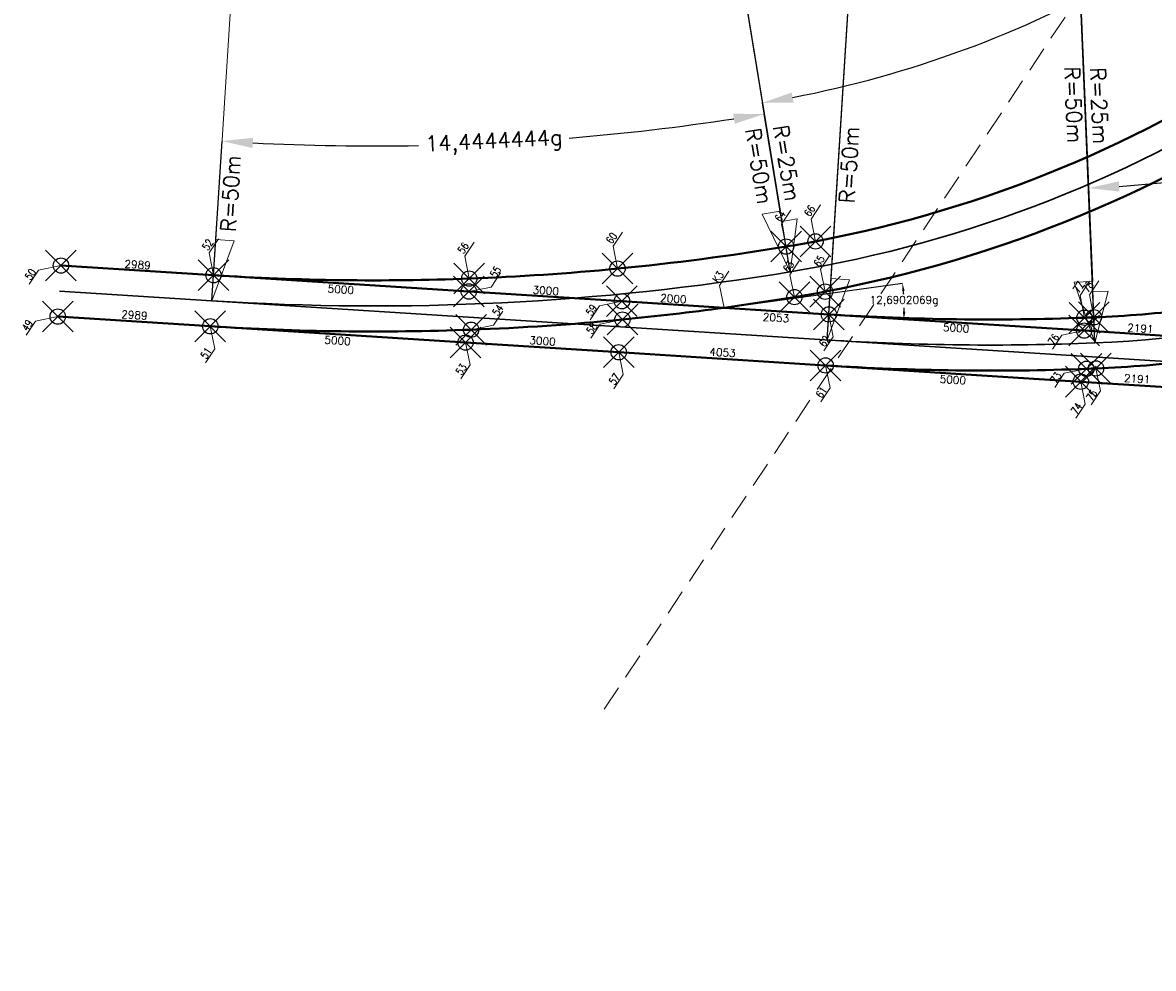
# Model space of a CAD drawing. Header units: metres. Extents: x 6603774 to 6604307, y 5739787 to 5740703.
# Tile 9 of 30: x 6603984 to 6604006, y 5739827 to 5739845. Entities that reach past the tile are written whole.
import ezdxf

# ---------------------------------------------------------------- set-up
doc = ezdxf.new("R2010")
doc.units = ezdxf.units.M
doc.header["$PDMODE"] = 35
doc.header["$PDSIZE"] = 0.3
doc.linetypes.add('DASHDOT', pattern=[25.4, 12.7, -6.35, 0, -6.35])
doc.linetypes.add('DASHED', pattern=[0.75, 0.5, -0.25])
doc.layers.add('-punkty-specyf', color=7, linetype='Continuous')
for name, color, linetype, lineweight in [('-spec-dług-szyn', 7, 'Continuous', 20), ('-spec-wym-k-wewn', 6, 'Continuous', 13), ('-spec-wym-k-zewn', 30, 'Continuous', 13), ('-spec-wym-kąt-blok', 160, 'Continuous', 13), ('mat-szyna 76C1(VK Ri60)', 3, 'Continuous', 40), ('mat-szyna R60R2', 7, 'Continuous', 40), ('Opis', 7, 'Continuous', 13), ('OSIE_TORU', 10, 'DASHDOT', 30), ('szyna 59R2 (między zwr. a krzyż.)', 222, 'Continuous', 40), ('szyna 60R2 (między zwr. a krzyż.)', 254, 'Continuous', 40), ('T_szyny 60R2 R290', 14, 'Continuous', 40), ('wsp-KrzyżownicRZ', 1, 'Continuous', 15), ('wsp-tocznej-szyn RZ', 114, 'Continuous', 15), ('zwrotnica R50m', 140, 'Continuous', 40)]:
    doc.layers.add(name, color=color, linetype=linetype, lineweight=lineweight)
doc.styles.add('dług-szyn', font='txt.shx')
doc.styles.add('prom-specyf', font='txt.shx')
doc.styles.add('WSP', font='txt.shx', dxfattribs={"width": 0.8})
doc.dimstyles.new('Długości-szyn-spec', dxfattribs={"dimtxt": 0.15, "dimasz": 0.01, "dimexe": 1.25, "dimexo": 0, "dimgap": 0, "dimtad": 0, "dimdec": 0, "dimlfac": 1000, "dimtxsty": 'dług-szyn', "dimblk": 'NONE', "dimcen": 0, "dimse1": 1, "dimse2": 1, "dimsd1": 1, "dimsd2": 1, "dimaunit": 1, "dimadec": 3, "dimazin": 0, "dimtfac": 1, "dimtdec": 0, "dimtmove": 0, "dimatfit": 3, "dimldrblk": 'NONE', "dimfxl": 1, "dimtolj": 1, "dimarcsym": 0})
doc.dimstyles.new('krzyz-tory-w-100-kąty', dxfattribs={"dimtxt": 0.15, "dimasz": 0.15, "dimexe": 0, "dimexo": 0, "dimgap": 0.03, "dimtad": 0, "dimdec": 0, "dimtxsty": 'prom-specyf', "dimcen": 0, "dimaunit": 2, "dimadec": 7, "dimazin": 0, "dimtfac": 1, "dimtdec": 0, "dimtmove": 0, "dimatfit": 3, "dimfxl": 1, "dimarcsym": 0})
doc.dimstyles.new('Strzałka -pra-duża-spec', dxfattribs={"dimtxt": 0.3, "dimasz": 1.2, "dimexe": 0, "dimexo": 0, "dimgap": 0.005, "dimtad": 3, "dimjust": 1, "dimdec": 0, "dimzin": 0, "dimdsep": 46, "dimtxsty": 'prom-specyf', "dimblk": 'STRZAŁKA1', "dimcen": 0, "dimdle": 0.6, "dimclrd": 256, "dimadec": 0, "dimazin": 0, "dimtfac": 0.75, "dimtdec": 0, "dimtofl": 0, "dimtmove": 2, "dimatfit": 3, "dimfxl": 1, "dimtolj": 1, "dimtzin": 0, "dimlwd": -1, "dimarcsym": 0})
doc.dimstyles.new('Strzałka -pra-spec', dxfattribs={"dimtxt": 0.3, "dimasz": 1, "dimexe": 0, "dimexo": 0, "dimgap": 0.005, "dimtad": 3, "dimjust": 1, "dimdec": 0, "dimzin": 0, "dimdsep": 46, "dimtxsty": 'prom-specyf', "dimblk": 'STRZAŁKA1', "dimcen": 0, "dimdle": 0.6, "dimclrd": 256, "dimadec": 0, "dimazin": 0, "dimtfac": 0.75, "dimtdec": 0, "dimtofl": 0, "dimtmove": 2, "dimatfit": 3, "dimfxl": 1, "dimtolj": 1, "dimtzin": 0, "dimlwd": -1, "dimarcsym": 0})
doc.dimstyles.new('Strzałka le-duża-spec', dxfattribs={"dimtxt": 0.3, "dimasz": 1.2, "dimexe": 0, "dimexo": 0, "dimgap": 0.02, "dimtad": 1, "dimdec": 0, "dimzin": 0, "dimdsep": 46, "dimtxsty": 'prom-specyf', "dimblk": 'STZRAŁKA-LEWA', "dimcen": 0, "dimdle": 0.6, "dimadec": 0, "dimazin": 0, "dimtfac": 0.75, "dimtdec": 0, "dimtofl": 0, "dimtmove": 2, "dimatfit": 3, "dimfxl": 1, "dimtolj": 1, "dimtzin": 0, "dimarcsym": 0})
doc.dimstyles.new('tory-w-100-kąty', dxfattribs={"dimtxt": 0.15, "dimasz": 0.6, "dimexe": 0, "dimexo": 0, "dimgap": 0, "dimtad": 0, "dimdec": 0, "dimtxsty": 'prom-specyf', "dimcen": 0, "dimaunit": 2, "dimadec": 7, "dimazin": 0, "dimtfac": 1, "dimtdec": 0, "dimtmove": 0, "dimatfit": 3, "dimfxl": 1, "dimarcsym": 0})

# ---------------------------------------------------------------- blocks, each defined once
blk = doc.blocks.new('STRZAŁKA1')
for p, q in [((0, 0), (-1, 0.2991958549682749)), ((-1, 0), (-1, 0.2991958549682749)), ((-1, 0), (0, 0))]:
    blk.add_line(p, q)
blk = doc.blocks.new('*D42')
at = {"layer": '-spec-wym-k-wewn', "transparency": 16777216}
blk.add_line((6603998.408908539, 5739841.601186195), (6603994.406538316, 5739865.873413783), dxfattribs=at)
at = {"layer": 'Defpoints', "color": 0, "transparency": 16777216}
for p in [(6603994.504157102, 5739865.281408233), (6603998.571606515, 5739840.614510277)]:
    blk.add_point(p, dxfattribs=at)
at = {"layer": '-spec-wym-k-wewn', "transparency": 16777216, "rotation": 279.3635312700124}
blk.add_blockref('STRZAŁKA1', (6603998.571606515, 5739840.614510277), dxfattribs=at)
at = {"layer": '-spec-wym-k-wewn', "color": 0, "transparency": 16777216, "insert": (6603998.501361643, 5739842.742093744), "char_height": 0.3, "attachment_point": 5, "rotation": 279.3635312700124, "style": 'prom-specyf'}
blk.add_mtext('\\A1;R=25m', dxfattribs=at)
blk = doc.blocks.new('STZRAŁKA-LEWA')
for p, q in [((-1, 0), (0, 0)), ((0, 0), (-1, -0.2991958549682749)), ((-1, 0), (-1, -0.2991958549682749))]:
    blk.add_line(p, q)
blk = doc.blocks.new('*D43')
at = {"layer": '-spec-wym-k-wewn', "color": 0, "lineweight": -2, "transparency": 16777216}
blk.add_line((6603990.339088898, 5739890.54031175), (6603998.376368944, 5739841.798521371), dxfattribs=at)
at = {"layer": 'Defpoints', "color": 0, "transparency": 16777216}
for p in [(6603990.436707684, 5739889.948306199), (6603998.571606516, 5739840.614510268)]:
    blk.add_point(p, dxfattribs=at)
at = {"layer": '-spec-wym-k-wewn', "color": 0, "lineweight": -2, "transparency": 16777216, "xscale": 1.2, "yscale": 1.2, "zscale": 1.2, "rotation": 279.3635312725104}
blk.add_blockref('STZRAŁKA-LEWA', (6603998.571606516, 5739840.614510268), dxfattribs=at)
at = {"layer": '-spec-wym-k-wewn', "color": 0, "transparency": 16777216, "insert": (6603997.959357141, 5739842.683815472), "char_height": 0.3, "attachment_point": 5, "rotation": 279.36353127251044, "style": 'prom-specyf'}
blk.add_mtext('\\A1;R=50m', dxfattribs=at)
blk = doc.blocks.new('*D44')
at = {"layer": '-spec-wym-k-wewn', "transparency": 16777216}
blk.add_line((6603987.341531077, 5739841.246562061), (6603990.474763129, 5739890.547098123), dxfattribs=at)
at = {"layer": 'Defpoints', "color": 0, "transparency": 16777216}
for p in [(6603990.436707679, 5739889.948306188), (6603987.265420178, 5739840.048978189)]:
    blk.add_point(p, dxfattribs=at)
at = {"layer": '-spec-wym-k-wewn', "transparency": 16777216, "xscale": 1.2, "yscale": 1.2, "zscale": 1.2, "rotation": 266.3635312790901}
blk.add_blockref('STRZAŁKA1', (6603987.265420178, 5739840.048978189), dxfattribs=at)
at = {"layer": '-spec-wym-k-wewn', "color": 0, "transparency": 16777216, "insert": (6603987.629922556, 5739842.141985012), "char_height": 0.3, "attachment_point": 5, "rotation": 86.36353127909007, "style": 'prom-specyf'}
blk.add_mtext('\\A1;R=50m', dxfattribs=at)
blk = doc.blocks.new('*D54')
at = {"layer": '-spec-wym-k-wewn', "color": 0, "lineweight": -2, "transparency": 16777216}
for p, q in [((6603998.571606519, 5739840.61451027), (6603998.062928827, 5739843.699367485)), ((6603987.265420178, 5739840.048978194), (6603987.463721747, 5739843.169198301))]:
    blk.add_line(p, q, dxfattribs=at)
for start, end in [(274.6667944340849, 278.6301165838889), (267.0969459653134, 271.0602681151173)]:
    blk.add_arc((6603990.436707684, 5739889.948306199), 46.87348484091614, start, end, dxfattribs=at)
at = {"layer": '-spec-wym-k-wewn', "color": 0, "transparency": 16777216}
for points in [[(6603997.45467265, 5739843.704309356), (6603997.485948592, 5739843.506769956), (6603998.062928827, 5739843.699367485)], [(6603988.057041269, 5739843.035138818), (6603988.068448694, 5739843.234813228), (6603987.463721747, 5739843.169198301)]]:
    blk.add_solid(points, dxfattribs=at)
at = {"layer": 'Defpoints', "color": 0, "transparency": 16777216}
for p in [(6603990.436707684, 5739889.948306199), (6603991.006796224, 5739843.078288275), (6603998.571606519, 5739840.61451027), (6603987.265420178, 5739840.048978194)]:
    blk.add_point(p, dxfattribs=at)
at = {"layer": '-spec-wym-k-wewn', "color": 0, "transparency": 16777216, "insert": (6603992.778377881, 5739843.133349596), "char_height": 0.3, "attachment_point": 5, "rotation": 2.8635312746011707, "style": 'prom-specyf'}
blk.add_mtext('14,4444444g', dxfattribs=at)
blk = doc.blocks.new('*D55')
at = {"layer": '-spec-wym-k-wewn', "color": 0, "lineweight": -2, "transparency": 16777216}
for p, q in [((6604015.561369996, 5739851.805734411), (6604012.742757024, 5739853.609520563)), ((6603998.571606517, 5739840.614510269), (6603998.027158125, 5739843.916297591))]:
    blk.add_line(p, q, dxfattribs=at)
for start, end in [(307.4115670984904, 325.7949173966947), (280.951190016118, 299.334540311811)]:
    blk.add_arc((6603994.504157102, 5739865.281408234), 21.65362530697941, start, end, dxfattribs=at)
at = {"layer": '-spec-wym-k-wewn', "color": 0, "transparency": 16777216}
for points in [[(6604012.328896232, 5739853.163741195), (6604012.495844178, 5739853.053612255), (6604012.742757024, 5739853.609520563)], [(6603998.635389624, 5739843.923676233), (6603998.600119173, 5739844.120541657), (6603998.027158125, 5739843.916297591)]]:
    blk.add_solid(points, dxfattribs=at)
at = {"layer": 'Defpoints', "color": 0, "transparency": 16777216}
for p in [(6603994.504157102, 5739865.281408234), (6604015.561369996, 5739851.805734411), (6604003.781873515, 5739845.716044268), (6603998.571606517, 5739840.614510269)]:
    blk.add_point(p, dxfattribs=at)
at = {"layer": '-spec-wym-k-wewn', "color": 0, "transparency": 16777216, "insert": (6604006.4155576, 5739847.198321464), "char_height": 0.3, "attachment_point": 5, "rotation": 33.373053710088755, "style": 'prom-specyf'}
blk.add_mtext('53,3544943g', dxfattribs=at)
blk = doc.blocks.new('*D57')
at = {"layer": '-spec-wym-k-zewn', "transparency": 16777216}
blk.add_line((6603999.370671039, 5739840.482065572), (6604002.503903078, 5739889.782601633), dxfattribs=at)
at = {"layer": 'Defpoints', "color": 0, "transparency": 16777216}
for p in [(6604002.465847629, 5739889.183809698), (6603999.294560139, 5739839.2844817)]:
    blk.add_point(p, dxfattribs=at)
at = {"layer": '-spec-wym-k-zewn', "transparency": 16777216, "xscale": 1.2, "yscale": 1.2, "zscale": 1.2, "rotation": 266.3635312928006}
blk.add_blockref('STRZAŁKA1', (6603999.294560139, 5739839.2844817), dxfattribs=at)
at = {"layer": '-spec-wym-k-zewn', "color": 0, "transparency": 16777216, "insert": (6603999.722779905, 5739842.704793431), "char_height": 0.3, "attachment_point": 5, "rotation": 86.36353129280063, "style": 'prom-specyf'}
blk.add_mtext('\\A1;R=50m', dxfattribs=at)
blk = doc.blocks.new('*D58')
at = {"layer": '-spec-wym-k-zewn', "color": 0, "lineweight": -2, "transparency": 16777216}
blk.add_line((6604002.441103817, 5739889.783299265), (6604004.478345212, 5739840.425324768), dxfattribs=at)
at = {"layer": 'Defpoints', "color": 0, "transparency": 16777216}
for p in [(6604002.465847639, 5739889.183809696), (6604004.527832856, 5739839.226345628)]:
    blk.add_point(p, dxfattribs=at)
at = {"layer": '-spec-wym-k-zewn', "color": 0, "lineweight": -2, "transparency": 16777216, "xscale": 1.2, "yscale": 1.2, "zscale": 1.2, "rotation": 272.3635312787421}
blk.add_blockref('STZRAŁKA-LEWA', (6604004.527832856, 5739839.226345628), dxfattribs=at)
at = {"layer": '-spec-wym-k-zewn', "color": 0, "transparency": 16777216, "insert": (6604004.110290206, 5739843.878894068), "char_height": 0.3, "attachment_point": 5, "rotation": 272.3635312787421, "style": 'prom-specyf'}
blk.add_mtext('\\A1;R=50m', dxfattribs=at)
blk = doc.blocks.new('*D59')
at = {"layer": '-spec-wym-k-zewn', "transparency": 16777216}
blk.add_line((6604004.486593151, 5739840.225494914), (6604003.472096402, 5739864.804567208), dxfattribs=at)
at = {"layer": 'Defpoints', "color": 0, "transparency": 16777216}
for p in [(6604003.496840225, 5739864.205077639), (6604004.527832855, 5739839.226345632)]:
    blk.add_point(p, dxfattribs=at)
at = {"layer": '-spec-wym-k-zewn', "transparency": 16777216, "rotation": 272.3635313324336}
blk.add_blockref('STRZAŁKA1', (6604004.527832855, 5739839.226345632), dxfattribs=at)
at = {"layer": '-spec-wym-k-zewn', "color": 0, "transparency": 16777216, "insert": (6604004.613801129, 5739843.861493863), "char_height": 0.3, "attachment_point": 5, "rotation": 272.3635313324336, "style": 'prom-specyf'}
blk.add_mtext('\\A1;R=25m', dxfattribs=at)
blk = doc.blocks.new('*D70')
at = {"layer": '-spec-wym-k-zewn', "color": 0, "lineweight": -2, "transparency": 16777216}
for p, q in [((6604022.739545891, 5739848.245181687), (6604020.409578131, 5739850.177656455)), ((6604004.527832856, 5739839.226345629), (6604004.402997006, 5739842.250849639))]:
    blk.add_line(p, q, dxfattribs=at)
for start, end in [(300.1946632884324, 318.7631084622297), (273.9281177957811, 292.4965629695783)]:
    blk.add_arc((6604003.496840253, 5739864.205077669), 21.97292079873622, start, end, dxfattribs=at)
at = {"layer": '-spec-wym-k-zewn', "color": 0, "transparency": 16777216}
for points in [[(6604019.94417892, 5739849.78598877), (6604020.09636299, 5739849.656219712), (6604020.409578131, 5739850.177656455)], [(6604005.007580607, 5739842.183926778), (6604004.996605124, 5739842.383625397), (6604004.402997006, 5739842.250849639)]]:
    blk.add_solid(points, dxfattribs=at)
at = {"layer": 'Defpoints', "color": 0, "transparency": 16777216}
for p in [(6604003.496840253, 5739864.205077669), (6604022.739545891, 5739848.245181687), (6604010.414951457, 5739843.349647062), (6604004.527832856, 5739839.226345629)]:
    blk.add_point(p, dxfattribs=at)
at = {"layer": '-spec-wym-k-zewn', "color": 0, "transparency": 16777216, "insert": (6604013.248087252, 5739844.514409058), "char_height": 0.3, "attachment_point": 5, "rotation": 26.34561312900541, "style": 'prom-specyf'}
blk.add_mtext('53,2935152g', dxfattribs=at)
blk = doc.blocks.new('*D71')
at = {"layer": '-spec-wym-k-zewn', "color": 0, "lineweight": -2, "transparency": 16777216}
for p, q in [((6603999.29456014, 5739839.2844817), (6603999.747410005, 5739846.409948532)), ((6604004.527832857, 5739839.22634563), (6604004.233387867, 5739846.36011411))]:
    blk.add_line(p, q, dxfattribs=at)
for start, end in [(267.1656223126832, 267.525105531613), (271.2019570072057, 271.5614402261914)]:
    blk.add_arc((6604002.46584765, 5739889.183809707), 42.86015752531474, start, end, dxfattribs=at)
at = {"layer": '-spec-wym-k-zewn', "color": 0, "transparency": 16777216}
for points in [[(6604000.340809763, 5739846.276244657), (6604000.35209752, 5739846.475925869), (6603999.747410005, 5739846.409948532)], [(6604003.630315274, 5739846.439508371), (6604003.637164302, 5739846.239625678), (6604004.233387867, 5739846.36011411)]]:
    blk.add_solid(points, dxfattribs=at)
at = {"layer": 'Defpoints', "color": 0, "transparency": 16777216}
for p in [(6604002.46584765, 5739889.183809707), (6604002.737785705, 5739846.324514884), (6603999.29456014, 5739839.2844817), (6604004.527832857, 5739839.22634563)]:
    blk.add_point(p, dxfattribs=at)
at = {"layer": '-spec-wym-k-zewn', "color": 0, "transparency": 16777216, "insert": (6604001.989746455, 5739846.326296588), "char_height": 0.3, "attachment_point": 5, "rotation": 359.3635312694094, "style": 'prom-specyf'}
blk.add_mtext('6,6666667g', dxfattribs=at)
blk = doc.blocks.new('Wsp-pg50(s)')
for p, q in [((2.182787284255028e-09, -2.182787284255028e-09), (315.0000000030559, 314.9999999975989)), ((315.0000000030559, 314.9999999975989), (645.0000000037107, 314.9999999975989))]:
    blk.add_line(p, q)
at = {"style": 'WSP', "width": 0.8}
blk.add_attdef('WSP', (330.0000000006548, 351.6439682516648), '', height=150, dxfattribs=at)
blk = doc.blocks.new('*D293')
at = {"layer": 'Defpoints', "color": 0, "transparency": 16777216}
for p in [(6603984.313780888, 5739840.737574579), (6603987.297133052, 5739840.547971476), (6603987.304287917, 5739840.660551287)]:
    blk.add_point(p, dxfattribs=at)
at = {"layer": '-spec-dług-szyn', "color": 0, "transparency": 16777216, "insert": (6603985.812611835, 5739840.755352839), "char_height": 0.15, "attachment_point": 5, "rotation": 356.3635312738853, "style": 'dług-szyn'}
blk.add_mtext('\\A1;2989', dxfattribs=at)
blk = doc.blocks.new('_None')
blk = doc.blocks.new('*D294')
at = {"layer": 'Defpoints', "color": 0, "transparency": 16777216}
for p in [(6603987.297133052, 5739840.547971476), (6603992.279599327, 5739840.113359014), (6603992.287065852, 5739840.230842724)]:
    blk.add_point(p, dxfattribs=at)
at = {"layer": '-spec-dług-szyn', "color": 0, "transparency": 16777216, "insert": (6603989.784632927, 5739840.271923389), "char_height": 0.15, "attachment_point": 5, "rotation": 356.3635312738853, "style": 'dług-szyn'}
blk.add_mtext('\\A1;5000', dxfattribs=at)
blk = doc.blocks.new('*D295')
at = {"layer": 'Defpoints', "color": 0, "transparency": 16777216}
for p in [(6603992.287065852, 5739840.230842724), (6603995.288180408, 5739840.153145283), (6603995.281025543, 5739840.040565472)]:
    blk.add_point(p, dxfattribs=at)
at = {"layer": '-spec-dług-szyn', "color": 0, "transparency": 16777216, "insert": (6603993.791200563, 5739840.248283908), "char_height": 0.15, "attachment_point": 5, "rotation": 356.3635312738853, "style": 'dług-szyn'}
blk.add_mtext('\\A1;3000', dxfattribs=at)
blk = doc.blocks.new('*D296')
at = {"layer": 'Defpoints', "color": 0, "transparency": 16777216}
for p in [(6603995.281025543, 5739840.040565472), (6603997.276998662, 5739839.913713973), (6603997.284153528, 5739840.026293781)]:
    blk.add_point(p, dxfattribs=at)
at = {"layer": '-spec-dług-szyn', "color": 0, "transparency": 16777216, "insert": (6603996.286166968, 5739840.08971953), "char_height": 0.15, "attachment_point": 5, "rotation": 356.3635312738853, "style": 'dług-szyn'}
blk.add_mtext('\\A1;2000', dxfattribs=at)
blk = doc.blocks.new('*D297')
at = {"layer": 'Defpoints', "color": 0, "transparency": 16777216}
for p in [(6603997.276998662, 5739839.913713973), (6603999.318067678, 5739839.65436631), (6603999.326273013, 5739839.783474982)]:
    blk.add_point(p, dxfattribs=at)
at = {"layer": '-spec-dług-szyn', "color": 0, "transparency": 16777216, "insert": (6603998.293430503, 5739839.719485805), "char_height": 0.15, "attachment_point": 5, "rotation": 356.3635312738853, "style": 'dług-szyn'}
blk.add_mtext('\\A1;2053', dxfattribs=at)
blk = doc.blocks.new('*D298')
at = {"layer": 'Defpoints', "color": 0, "transparency": 16777216}
for p in [(6603999.326273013, 5739839.783474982), (6604004.316205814, 5739839.46634623), (6604004.309420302, 5739839.35957808)]:
    blk.add_point(p, dxfattribs=at)
at = {"layer": '-spec-dług-szyn', "color": 0, "transparency": 16777216, "insert": (6604001.814453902, 5739839.518142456), "char_height": 0.15, "attachment_point": 5, "rotation": 356.3635312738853, "style": 'dług-szyn'}
blk.add_mtext('\\A1;5000', dxfattribs=at)
blk = doc.blocks.new('*D299')
at = {"layer": 'Defpoints', "color": 0, "transparency": 16777216}
for p in [(6604004.316205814, 5739839.46634623), (6604006.51019694, 5739839.439944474), (6604006.503042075, 5739839.327364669)]:
    blk.add_point(p, dxfattribs=at)
at = {"layer": '-spec-dług-szyn', "color": 0, "transparency": 16777216, "insert": (6604005.416778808, 5739839.509435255), "char_height": 0.15, "attachment_point": 5, "rotation": 356.3635312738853, "style": 'dług-szyn'}
blk.add_mtext('\\A1;2191', dxfattribs=at)
blk = doc.blocks.new('*D305')
at = {"layer": 'Defpoints', "color": 0, "transparency": 16777216}
for p in [(6603984.250355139, 5739839.739588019), (6603987.241715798, 5739839.675996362), (6603987.233707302, 5739839.549984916)]:
    blk.add_point(p, dxfattribs=at)
at = {"layer": '-spec-dług-szyn', "color": 0, "transparency": 16777216, "insert": (6603985.750039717, 5739839.770797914), "char_height": 0.15, "attachment_point": 5, "rotation": 356.36353127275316, "style": 'dług-szyn'}
blk.add_mtext('\\A1;2989', dxfattribs=at)
blk = doc.blocks.new('*D306')
at = {"layer": 'Defpoints', "color": 0, "transparency": 16777216}
for p in [(6603987.233707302, 5739839.549984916), (6603992.223640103, 5739839.232856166), (6603992.216005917, 5739839.112734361)]:
    blk.add_point(p, dxfattribs=at)
at = {"layer": '-spec-dług-szyn', "color": 0, "transparency": 16777216, "insert": (6603989.721039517, 5739839.271298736), "char_height": 0.15, "attachment_point": 5, "rotation": 356.36353127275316, "style": 'dług-szyn'}
blk.add_mtext('\\A1;5000', dxfattribs=at)
blk = doc.blocks.new('*D307')
at = {"layer": 'Defpoints', "color": 0, "transparency": 16777216}
for p in [(6603992.223640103, 5739839.232856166), (6603995.217599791, 5739839.042578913), (6603995.225608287, 5739839.168590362)]:
    blk.add_point(p, dxfattribs=at)
at = {"layer": '-spec-dług-szyn', "color": 0, "transparency": 16777216, "insert": (6603993.728628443, 5739839.263728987), "char_height": 0.15, "attachment_point": 5, "rotation": 356.36353127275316, "style": 'dług-szyn'}
blk.add_mtext('\\A1;3000', dxfattribs=at)
blk = doc.blocks.new('*D308')
at = {"layer": 'Defpoints', "color": 0, "transparency": 16777216}
for p in [(6603995.217599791, 5739839.042578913), (6603999.262847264, 5739838.785488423), (6603999.27085576, 5739838.911499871)]:
    blk.add_point(p, dxfattribs=at)
at = {"layer": '-spec-dług-szyn', "color": 0, "transparency": 16777216, "insert": (6603997.248232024, 5739839.040045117), "char_height": 0.15, "attachment_point": 5, "rotation": 356.36353127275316, "style": 'dług-szyn'}
blk.add_mtext('\\A1;4053', dxfattribs=at)
blk = doc.blocks.new('*D309')
at = {"layer": 'Defpoints', "color": 0, "transparency": 16777216}
for p in [(6603999.262847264, 5739838.785488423), (6604004.245088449, 5739838.347334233), (6604004.252780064, 5739838.468359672)]:
    blk.add_point(p, dxfattribs=at)
at = {"layer": '-spec-dług-szyn', "color": 0, "transparency": 16777216, "insert": (6604001.750122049, 5739838.505898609), "char_height": 0.15, "attachment_point": 5, "rotation": 356.36353127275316, "style": 'dług-szyn'}
blk.add_mtext('\\A1;5000', dxfattribs=at)
blk = doc.blocks.new('*D310')
at = {"layer": 'Defpoints', "color": 0, "transparency": 16777216}
for p in [(6604004.252780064, 5739838.468359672), (6604006.439616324, 5739838.329378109), (6604006.44762482, 5739838.455389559)]:
    blk.add_point(p, dxfattribs=at)
at = {"layer": '-spec-dług-szyn', "color": 0, "transparency": 16777216, "insert": (6604005.35420669, 5739838.52488034), "char_height": 0.15, "attachment_point": 5, "rotation": 356.36353127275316, "style": 'dług-szyn'}
blk.add_mtext('\\A1;2191', dxfattribs=at)
blk = doc.blocks.new('*D331')
at = {"layer": '-spec-wym-kąt-blok', "color": 0, "lineweight": -2, "transparency": 16777216}
for p, q in [((6603997.425616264, 5739839.934031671), (6604000.766444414, 5739840.390760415)), ((6603999.326273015, 5739839.783474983), (6604000.79181112, 5739839.690334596))]:
    blk.add_line(p, q, dxfattribs=at)
for start, end in [(4.19230476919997, 5.34427120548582), (358.8039775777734, 359.9587778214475)]:
    blk.add_arc((6603997.276998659, 5739839.913713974), 3.521903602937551, start, end, dxfattribs=at)
at = {"layer": '-spec-wym-kąt-blok', "color": 0, "transparency": 16777216}
for points in [[(6604000.758756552, 5739840.238885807), (6604000.808428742, 5739840.244601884), (6604000.766444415, 5739840.390760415)], [(6604000.823112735, 5739839.83914726), (6604000.77315719, 5739839.841255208), (6604000.791811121, 5739839.690334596)]]:
    blk.add_solid(points, dxfattribs=at)
at = {"layer": 'Defpoints', "color": 0, "transparency": 16777216}
for p in [(6604000.790418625, 5739840.158019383), (6603997.276998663, 5739839.913713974), (6603997.276998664, 5739839.913713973), (6603997.425616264, 5739839.934031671), (6603999.326273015, 5739839.783474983)]:
    blk.add_point(p, dxfattribs=at)
at = {"layer": '-spec-wym-kąt-blok', "color": 0, "transparency": 16777216, "insert": (6604000.796594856, 5739840.041180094), "char_height": 0.15, "attachment_point": 5, "style": 'prom-specyf'}
blk.add_mtext('12,6902069g', dxfattribs=at)

msp = doc.modelspace()

# ---------------------------------------------------------------- linework, layer by layer
at = {"layer": '-punkty-specyf'}
for p in [(6603998.490257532, 5739841.10784823), (6603999.065865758, 5739841.209831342), (6603984.313780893, 5739840.73757458), (6603995.194468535, 5739840.677486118), (6603987.297133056, 5739840.547971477), (6603992.29458776, 5739840.483184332), (6603992.287065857, 5739840.230842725), (6603999.252057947, 5739840.227318), (6603995.281025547, 5739840.040565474), (6603998.65295551, 5739840.121172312), (6603984.250355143, 5739839.739588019), (6603999.326273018, 5739839.783474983), (6604004.507213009, 5739839.725920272), (6603987.233707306, 5739839.549984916), (6603995.290584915, 5739839.682116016), (6604004.323727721, 5739839.718687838), (6603992.332110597, 5739839.483888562), (6604004.316205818, 5739839.466346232), (6603992.223640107, 5739839.232856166), (6603995.217599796, 5739839.042578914), (6603999.262847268, 5739838.785488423), (6604004.361250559, 5739838.719392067), (6604004.548452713, 5739838.726770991), (6604004.252780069, 5739838.468359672)]:
    msp.add_point(p, dxfattribs=at)
at = {"layer": '-spec-wym-kąt-blok'}
msp.add_line((6603997.276998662, 5739839.913713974), (6603997.425616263, 5739839.93403167), dxfattribs=at)
at = {"layer": 'mat-szyna 76C1(VK Ri60)', "ltscale": 3, "flags": 128}
for points in [[(6603995.194468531, 5739840.677486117, 0.01679144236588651), (6603998.490257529, 5739841.107848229, 0.005965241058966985), (6603999.065865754, 5739841.209831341)], [(6603997.276998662, 5739839.913713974, 0.006888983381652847), (6603998.652955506, 5739840.121172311, 0.005965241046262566), (6603999.252057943, 5739840.227317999, 0.005965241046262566)], [(6603995.290584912, 5739839.682116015, 0.00990131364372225), (6603997.276998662, 5739839.913713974)]]:
    msp.add_lwpolyline(points, format="xyb", dxfattribs=at)
for points in [[(6603997.276998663, 5739839.913713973), (6603995.281025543, 5739840.040565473)], [(6603999.326273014, 5739839.783474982), (6603997.276998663, 5739839.913713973)], [(6603999.262847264, 5739838.785488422), (6603995.217599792, 5739839.042578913)]]:
    msp.add_lwpolyline(points, dxfattribs=at)
at = {"layer": 'mat-szyna R60R2', "flags": 128}
for points in [[(6603987.297133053, 5739840.547971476), (6603984.313780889, 5739840.737574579)], [(6603987.233707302, 5739839.549984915), (6603984.250355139, 5739839.739588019)]]:
    msp.add_lwpolyline(points, dxfattribs=at)
at = {"layer": 'Opis', "color": 251, "linetype": 'DASHED', "lineweight": 13}
msp.add_line((6603994.936644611, 5739832.070931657), (6604005.541211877, 5739847.988472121), dxfattribs=at)
at = {"layer": 'OSIE_TORU', "linetype": 'ByBlock', "ltscale": 0.1, "flags": 128}
for points in [[(6603999.294560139, 5739839.284481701, 0.02618592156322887), (6604004.527832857, 5739839.22634563, 0.2123931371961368), (6604022.739545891, 5739848.245181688, 0.02618592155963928), (6604025.865245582, 5739852.442862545), (6604108.62269713, 5739976.662460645, 0.07955732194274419), (6604115.198368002, 5739991.041631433)], [(6603987.265420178, 5739840.048978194, 0.05678411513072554), (6603998.571606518, 5739840.61451027, 0.2126434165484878), (6604015.561369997, 5739851.80573441, 0.02618592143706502), (6604018.147845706, 5739856.355532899), (6604018.59560801, 5739857.249014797)], [(6604179.567080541, 5739808.52056469, 0.02525810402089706), (6604179.63986749, 5739813.568440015, 0.355572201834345), (6604158.841051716, 5739837.313699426, 0.02618592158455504), (6604153.642524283, 5739837.918542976), (6604141.458599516, 5739838.692876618, 0.1037350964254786), (6604121.142741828, 5739835.762301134, -0.1037350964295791), (6604100.826884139, 5739832.831725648), (6603984.282068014, 5739840.238581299)]]:
    msp.add_lwpolyline(points, format="xyb", dxfattribs=at)
at = {"layer": 'szyna 59R2 (między zwr. a krzyż.)', "flags": 128}
for points in [[(6603992.294587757, 5739840.483184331, 0.01468186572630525), (6603995.194468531, 5739840.677486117)], [(6604004.323727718, 5739839.718687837, 0.0009274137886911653), (6604004.507213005, 5739839.725920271, 0.01944277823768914), (6604006.405773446, 5739839.878382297)], [(6603992.332110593, 5739839.483888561, 0.01468191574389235), (6603995.290584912, 5739839.682116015)], [(6604004.361250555, 5739838.719392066, 0.0009274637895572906), (6604004.548452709, 5739838.72677099, 0.01944277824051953), (6604006.524505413, 5739838.885455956)]]:
    msp.add_lwpolyline(points, format="xyb", dxfattribs=at)
at = {"layer": 'szyna 60R2 (między zwr. a krzyż.)', "flags": 128}
for points in [[(6603995.281025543, 5739840.040565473), (6603992.287065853, 5739840.230842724)], [(6604006.503042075, 5739839.32736467), (6604004.316205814, 5739839.466346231)], [(6603995.217599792, 5739839.042578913), (6603992.223640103, 5739839.232856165)], [(6604006.439616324, 5739838.32937811), (6604004.252780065, 5739838.468359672)]]:
    msp.add_lwpolyline(points, dxfattribs=at)
at = {"layer": 'T_szyny 60R2 R290', "ltscale": 3, "flags": 128}
for points in [[(6603999.065865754, 5739841.209831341, 0.2064163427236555), (6604015.140225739, 5739852.075247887, 0.02618592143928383), (6604017.700836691, 5739856.57954839)], [(6603999.252057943, 5739840.227317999, 0.2064163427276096), (6604015.982514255, 5739851.536220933, 0.02618592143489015), (6604018.594854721, 5739856.131517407)]]:
    msp.add_lwpolyline(points, format="xyb", dxfattribs=at)
at = {"layer": 'zwrotnica R50m', "flags": 128}
for points in [[(6603987.297133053, 5739840.547971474, 0.02525789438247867), (6603992.294587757, 5739840.483184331, 0.02525789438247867)], [(6603999.326273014, 5739839.783474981, 0.02525789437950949), (6604004.323727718, 5739839.718687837, 0.02525789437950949)], [(6603987.233707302, 5739839.549984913, 0.02525784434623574), (6603992.332110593, 5739839.483888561, 0.02525784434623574)], [(6603999.262847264, 5739838.785488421, 0.02525784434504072), (6604004.361250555, 5739838.719392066, 0.02525784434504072)]]:
    msp.add_lwpolyline(points, format="xyb", dxfattribs=at)
for points in [[(6603992.287065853, 5739840.230842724), (6603987.297133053, 5739840.547971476)], [(6604004.316205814, 5739839.466346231), (6603999.326273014, 5739839.783474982)], [(6603992.223640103, 5739839.232856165), (6603987.233707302, 5739839.549984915)], [(6604004.252780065, 5739838.468359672), (6603999.262847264, 5739838.785488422)]]:
    msp.add_lwpolyline(points, dxfattribs=at)

# ---------------------------------------------------------------- block references
at = {"layer": 'wsp-KrzyżownicRZ', "xscale": 0.0009999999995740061, "yscale": 0.0009999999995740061, "zscale": 0.0009999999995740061, "rotation": 56.32769503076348}
msp.add_blockref('Wsp-pg50(s)', (6603997.276998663, 5739839.913713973), dxfattribs=at).add_auto_attribs({'WSP': 'K3'})
at = {"layer": 'wsp-tocznej-szyn RZ', "xscale": 0.0009999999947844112, "yscale": 0.0009999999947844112, "zscale": 0.0009999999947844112, "rotation": 56.32769507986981}
for p, values in [((6603998.490257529, 5739841.107848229), {'WSP': '64'}), ((6603999.065865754, 5739841.209831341), {'WSP': '66'}), ((6603995.194468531, 5739840.677486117), {'WSP': '60'}), ((6603987.297133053, 5739840.547971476), {'WSP': '52'}), ((6603992.294587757, 5739840.483184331), {'WSP': '56'}), ((6603999.252057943, 5739840.227317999), {'WSP': '65'}), ((6603998.652955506, 5739840.121172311), {'WSP': '63'}), ((6604004.323727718, 5739839.718687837), {'WSP': '77'}), ((6604004.507213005, 5739839.725920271), {'WSP': '78'})]:
    msp.add_blockref('Wsp-pg50(s)', p, dxfattribs=at).add_auto_attribs(values)
at = {"layer": 'wsp-tocznej-szyn RZ'}
ref = msp.add_blockref('Wsp-pg50(s)', (6603984.313780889, 5739840.737574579), dxfattribs=dict(at, xscale=-0.0009999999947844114, yscale=0.0009999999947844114, zscale=0.0009999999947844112, rotation=56.32769507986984))
ref.add_attrib('WSP', '50', (6603983.722765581, 5739840.438152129), dxfattribs={"layer": '0', "height": 0.1499999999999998, "rotation": 56.32769516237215, "style": 'WSP', "width": 0.8})
ref = msp.add_blockref('Wsp-pg50(s)', (6603992.287065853, 5739840.230842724), dxfattribs=dict(at, xscale=-0.0009999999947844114, yscale=0.0009999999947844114, zscale=0.0009999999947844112, rotation=236.3276950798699))
ref.add_attrib('WSP', '55', (6603992.814085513, 5739840.487179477), dxfattribs={"layer": '0', "height": 0.1499999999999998, "rotation": 56.32769516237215, "style": 'WSP', "width": 0.8})
ref = msp.add_blockref('Wsp-pg50(s)', (6603995.281025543, 5739840.040565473), dxfattribs=dict(at, xscale=-0.0009999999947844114, yscale=0.0009999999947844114, zscale=0.0009999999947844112, rotation=56.32769507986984))
ref.add_attrib('WSP', '59', (6603994.690010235, 5739839.741143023), dxfattribs={"layer": '0', "height": 0.1499999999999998, "rotation": 56.32769516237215, "style": 'WSP', "width": 0.8})
ref = msp.add_blockref('Wsp-pg50(s)', (6603984.250355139, 5739839.739588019), dxfattribs=dict(at, xscale=-0.0009999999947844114, yscale=0.0009999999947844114, zscale=0.0009999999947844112, rotation=56.32769507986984))
ref.add_attrib('WSP', '49', (6603983.659339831, 5739839.440165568), dxfattribs={"layer": '0', "height": 0.1499999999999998, "rotation": 56.32769516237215, "style": 'WSP', "width": 0.8})
ref = msp.add_blockref('Wsp-pg50(s)', (6603992.332110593, 5739839.483888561), dxfattribs=dict(at, xscale=-0.0009999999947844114, yscale=0.0009999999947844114, zscale=0.0009999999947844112, rotation=236.3276950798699))
ref.add_attrib('WSP', '54', (6603992.859130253, 5739839.740225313), dxfattribs={"layer": '0', "height": 0.1499999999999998, "rotation": 56.32769516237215, "style": 'WSP', "width": 0.8})
ref = msp.add_blockref('Wsp-pg50(s)', (6603995.290584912, 5739839.682116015), dxfattribs=dict(at, xscale=-0.0009999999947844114, yscale=0.0009999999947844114, zscale=0.0009999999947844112, rotation=56.32769507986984))
ref.add_attrib('WSP', '58', (6603994.699569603, 5739839.382693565), dxfattribs={"layer": '0', "height": 0.1499999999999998, "rotation": 56.32769516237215, "style": 'WSP', "width": 0.8})
ref = msp.add_blockref('Wsp-pg50(s)', (6603999.326273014, 5739839.783474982), dxfattribs=dict(at, xscale=0.0009999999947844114, yscale=0.0009999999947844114, zscale=0.0009999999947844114, rotation=236.3276950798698))
ref.add_attrib('WSP', '62', (6603999.248361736, 5739839.131805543), dxfattribs={"layer": '0', "height": 0.1499999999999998, "rotation": 56.32769516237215, "style": 'WSP', "width": 0.8})
ref = msp.add_blockref('Wsp-pg50(s)', (6604004.316205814, 5739839.466346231), dxfattribs=dict(at, xscale=-0.0009999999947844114, yscale=0.0009999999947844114, zscale=0.0009999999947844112, rotation=56.32769507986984))
ref.add_attrib('WSP', '76', (6604003.725190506, 5739839.166923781), dxfattribs={"layer": '0', "height": 0.1499999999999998, "rotation": 56.32769516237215, "style": 'WSP', "width": 0.8})
ref = msp.add_blockref('Wsp-pg50(s)', (6603987.233707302, 5739839.549984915), dxfattribs=dict(at, xscale=0.0009999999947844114, yscale=0.0009999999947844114, zscale=0.0009999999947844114, rotation=236.3276950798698))
ref.add_attrib('WSP', '51', (6603987.155796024, 5739838.898315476), dxfattribs={"layer": '0', "height": 0.1499999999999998, "rotation": 56.32769516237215, "style": 'WSP', "width": 0.8})
ref = msp.add_blockref('Wsp-pg50(s)', (6603992.223640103, 5739839.232856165), dxfattribs=dict(at, xscale=0.0009999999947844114, yscale=0.0009999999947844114, zscale=0.0009999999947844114, rotation=236.3276950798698))
ref.add_attrib('WSP', '53', (6603992.145728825, 5739838.581186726), dxfattribs={"layer": '0', "height": 0.1499999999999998, "rotation": 56.32769516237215, "style": 'WSP', "width": 0.8})
ref = msp.add_blockref('Wsp-pg50(s)', (6603995.217599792, 5739839.042578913), dxfattribs=dict(at, xscale=0.0009999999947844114, yscale=0.0009999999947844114, zscale=0.0009999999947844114, rotation=236.3276950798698))
ref.add_attrib('WSP', '57', (6603995.139688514, 5739838.390909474), dxfattribs={"layer": '0', "height": 0.1499999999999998, "rotation": 56.32769516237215, "style": 'WSP', "width": 0.8})
ref = msp.add_blockref('Wsp-pg50(s)', (6603999.262847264, 5739838.785488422), dxfattribs=dict(at, xscale=0.0009999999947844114, yscale=0.0009999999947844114, zscale=0.0009999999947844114, rotation=236.3276950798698))
ref.add_attrib('WSP', '61', (6603999.184935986, 5739838.133818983), dxfattribs={"layer": '0', "height": 0.1499999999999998, "rotation": 56.32769516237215, "style": 'WSP', "width": 0.8})
ref = msp.add_blockref('Wsp-pg50(s)', (6604004.361250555, 5739838.719392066), dxfattribs=dict(at, xscale=-0.0009999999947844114, yscale=0.0009999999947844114, zscale=0.0009999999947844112, rotation=56.32769507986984))
ref.add_attrib('WSP', '73', (6604003.770235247, 5739838.419969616), dxfattribs={"layer": '0', "height": 0.1499999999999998, "rotation": 56.32769516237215, "style": 'WSP', "width": 0.8})
ref = msp.add_blockref('Wsp-pg50(s)', (6604004.548452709, 5739838.72677099), dxfattribs=dict(at, xscale=0.0009999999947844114, yscale=0.0009999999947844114, zscale=0.0009999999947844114, rotation=236.3276950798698))
ref.add_attrib('WSP', '75', (6604004.470541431, 5739838.075101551), dxfattribs={"layer": '0', "height": 0.1499999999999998, "rotation": 56.32769516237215, "style": 'WSP', "width": 0.8})
ref = msp.add_blockref('Wsp-pg50(s)', (6604004.252780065, 5739838.468359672), dxfattribs=dict(at, xscale=0.0009999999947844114, yscale=0.0009999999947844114, zscale=0.0009999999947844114, rotation=236.3276950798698))
ref.add_attrib('WSP', '74', (6604004.174868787, 5739837.816690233), dxfattribs={"layer": '0', "height": 0.1499999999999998, "rotation": 56.32769516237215, "style": 'WSP', "width": 0.8})

# ---------------------------------------------------------------- dimensions: what is measured, and where the dimension line sits
at = {"layer": '-spec-dług-szyn'}
for p1, p2, distance, picture, middle in [((6603984.313780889, 5739840.737574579), (6603987.297133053, 5739840.547971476), 0.11280694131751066, '*D293', (6603985.812611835, 5739840.755352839)), ((6603984.250355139, 5739839.739588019), (6603987.233707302, 5739839.549984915), 0.12626567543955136, '*D305', (6603985.750039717, 5739839.770797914))]:
    dim = msp.add_aligned_dim(p1=p1, p2=p2, distance=distance, dimstyle='Długości-szyn-spec', dxfattribs=at)
    dim.commit()
    dim.dimension.update_dxf_attribs({"geometry": picture, "text_midpoint": middle})
for base, p1, p2, angle, picture, middle in [((6603992.279599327, 5739840.113359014), (6603987.297133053, 5739840.547971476), (6603992.287065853, 5739840.230842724), 176.3635312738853, '*D294', (6603989.784632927, 5739840.271923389)), ((6603995.288180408, 5739840.153145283), (6603992.287065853, 5739840.230842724), (6603995.281025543, 5739840.040565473), 176.3635312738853, '*D295', (6603993.791200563, 5739840.248283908)), ((6603997.284153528, 5739840.026293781), (6603995.281025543, 5739840.040565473), (6603997.276998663, 5739839.913713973), 176.3635312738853, '*D296', (6603996.286166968, 5739840.08971953)), ((6603999.318067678, 5739839.65436631), (6603997.276998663, 5739839.913713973), (6603999.326273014, 5739839.783474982), 176.3635312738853, '*D297', (6603998.293430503, 5739839.719485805)), ((6604004.309420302, 5739839.35957808), (6603999.326273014, 5739839.783474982), (6604004.316205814, 5739839.466346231), 176.3635312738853, '*D298', (6604001.814453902, 5739839.518142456)), ((6603992.216005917, 5739839.112734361), (6603987.233707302, 5739839.549984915), (6603992.223640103, 5739839.232856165), 176.3635312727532, '*D306', (6603989.721039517, 5739839.271298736)), ((6604006.51019694, 5739839.439944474), (6604004.316205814, 5739839.466346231), (6604006.503042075, 5739839.32736467), 176.3635312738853, '*D299', (6604005.416778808, 5739839.509435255)), ((6603995.225608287, 5739839.168590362), (6603992.223640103, 5739839.232856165), (6603995.217599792, 5739839.042578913), 176.3635312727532, '*D307', (6603993.728628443, 5739839.263728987)), ((6603999.27085576, 5739838.911499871), (6603995.217599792, 5739839.042578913), (6603999.262847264, 5739838.785488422), 176.3635312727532, '*D308', (6603997.248232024, 5739839.040045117)), ((6604004.245088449, 5739838.347334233), (6603999.262847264, 5739838.785488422), (6604004.252780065, 5739838.468359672), 176.3635312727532, '*D309', (6604001.750122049, 5739838.505898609)), ((6604006.44762482, 5739838.455389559), (6604004.252780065, 5739838.468359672), (6604006.439616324, 5739838.32937811), 176.3635312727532, '*D310', (6604005.35420669, 5739838.52488034))]:
    dim = msp.add_linear_dim(base=base, p1=p1, p2=p2, angle=angle, dimstyle='Długości-szyn-spec', override={"dimtmove": 1}, dxfattribs=at)
    dim.commit()
    dim.dimension.update_dxf_attribs({"geometry": picture, "text_midpoint": middle})
at = {"layer": '-spec-wym-k-wewn'}
for center, mpoint, dimstyle, picture, middle in [((6603990.436707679, 5739889.948306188), (6603987.265420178, 5739840.048978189), 'Strzałka -pra-duża-spec', '*D44', (6603987.629922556, 5739842.141985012)), ((6603990.436707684, 5739889.948306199), (6603998.571606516, 5739840.614510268), 'Strzałka le-duża-spec', '*D43', (6603997.959357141, 5739842.683815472)), ((6603994.504157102, 5739865.281408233), (6603998.571606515, 5739840.614510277), 'Strzałka -pra-spec', '*D42', (6603998.501361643, 5739842.742093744))]:
    dim = msp.add_radius_dim(center=center, mpoint=mpoint, dimstyle=dimstyle, override={"dimpost": 'R=<>m'}, dxfattribs=at)
    dim.commit()
    dim.dimension.update_dxf_attribs({"geometry": picture, "text_midpoint": middle, "dimtype": 164})
for base, center, p1, p2, picture, middle in [((6603991.006796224, 5739843.078288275), (6603990.436707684, 5739889.948306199), (6603987.265420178, 5739840.048978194), (6603998.571606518, 5739840.61451027), '*D54', (6603992.778377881, 5739843.133349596)), ((6604003.781873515, 5739845.716044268), (6603994.504157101, 5739865.281408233), (6603998.571606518, 5739840.61451027), (6604015.561369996, 5739851.805734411), '*D55', (6604006.4155576, 5739847.198321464))]:
    dim = msp.add_angular_dim_3p(base=base, center=center, p1=p1, p2=p2, dimstyle='tory-w-100-kąty', override={"dimtxt": 0.3}, dxfattribs=at)
    dim.commit()
    dim.dimension.update_dxf_attribs({"geometry": picture, "text_midpoint": middle})
at = {"layer": '-spec-wym-k-zewn'}
for center, mpoint, dimstyle, picture, middle in [((6604002.465847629, 5739889.183809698), (6603999.294560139, 5739839.2844817), 'Strzałka -pra-duża-spec', '*D57', (6603999.722779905, 5739842.704793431)), ((6604002.465847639, 5739889.183809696), (6604004.527832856, 5739839.226345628), 'Strzałka le-duża-spec', '*D58', (6604004.110290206, 5739843.878894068)), ((6604003.496840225, 5739864.205077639), (6604004.527832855, 5739839.226345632), 'Strzałka -pra-spec', '*D59', (6604004.613801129, 5739843.861493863))]:
    dim = msp.add_radius_dim(center=center, mpoint=mpoint, dimstyle=dimstyle, override={"dimpost": 'R=<>m'}, dxfattribs=at)
    dim.commit()
    dim.dimension.update_dxf_attribs({"geometry": picture, "text_midpoint": middle, "dimtype": 164})
for base, center, p1, p2, picture, middle in [((6604002.737785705, 5739846.324514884), (6604002.465847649, 5739889.183809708), (6603999.294560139, 5739839.284481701), (6604004.527832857, 5739839.22634563), '*D71', (6604001.989746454, 5739846.326296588)), ((6604010.414951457, 5739843.349647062), (6604003.496840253, 5739864.205077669), (6604004.527832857, 5739839.22634563), (6604022.739545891, 5739848.245181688), '*D70', (6604013.248087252, 5739844.514409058))]:
    dim = msp.add_angular_dim_3p(base=base, center=center, p1=p1, p2=p2, dimstyle='tory-w-100-kąty', override={"dimtxt": 0.3}, dxfattribs=at)
    dim.commit()
    dim.dimension.update_dxf_attribs({"geometry": picture, "text_midpoint": middle})
at = {"layer": '-spec-wym-kąt-blok'}
dim = msp.add_angular_dim_2l(base=(6604000.790418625, 5739840.158019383), line1=((6603997.276998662, 5739839.913713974), (6603997.425616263, 5739839.93403167)), line2=((6603999.326273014, 5739839.783474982), (6603997.276998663, 5739839.913713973)), dimstyle='krzyz-tory-w-100-kąty', override={"dimtmove": 2}, dxfattribs=at)
dim.commit()
dim.dimension.update_dxf_attribs({"geometry": '*D331', "text_midpoint": (6604000.796594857, 5739840.041180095), "text_rotation": 180})

doc.saveas('drawing.dxf')
